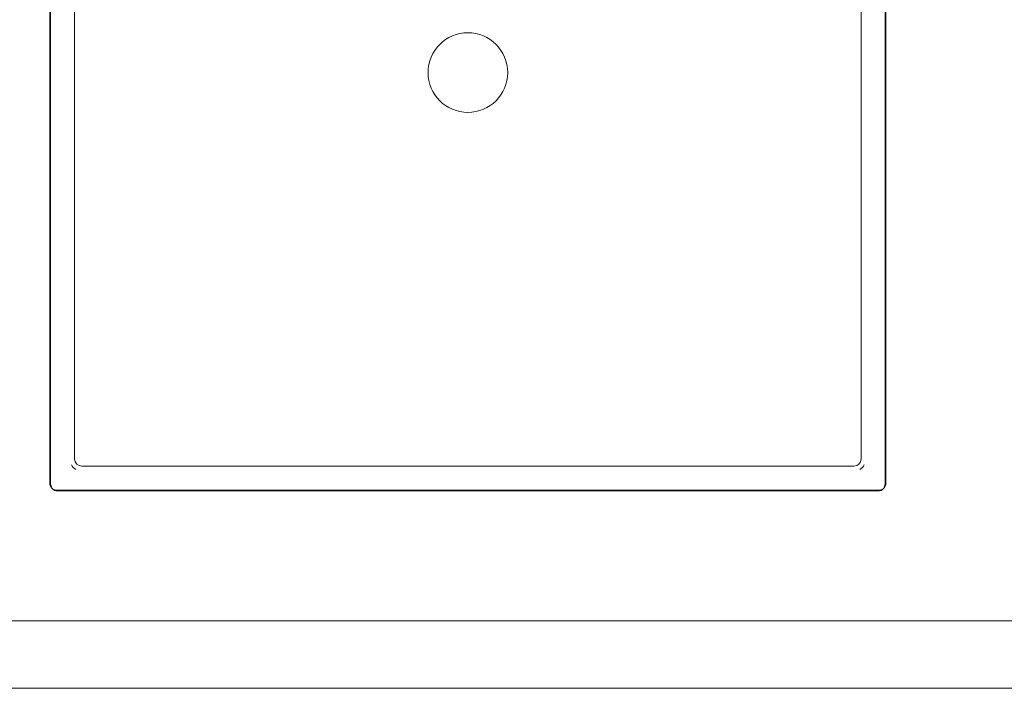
# Model space of a CAD drawing. Header units: millimetres. Extents: x -281 to 121694, y -16481 to 65128.
# Tile 101 of 256: x 14816 to 15224, y 31850 to 32127. Entities that reach past the tile are written whole.
import ezdxf

# ---------------------------------------------------------------- set-up
doc = ezdxf.new("R2010")
doc.units = ezdxf.units.MM
for name, color, linetype, lineweight in [('A--L$01A__Algemeen', 7, 'Continuous', 5), ('A--L74__VasteSanitaireVoorz', 1, 'Continuous', 5), ('A--L82__LosseGebruikersInvent', 1, 'Continuous', 5)]:
    doc.layers.add(name, color=color, linetype=linetype, lineweight=lineweight)

# ---------------------------------------------------------------- blocks, each defined once
blk = doc.blocks.new('NLRS_82_FU_UN_spoekbak links_gen_kad - spoelbak dxbxh 900x1200x957-V393-L_80_ 13')
at = {"layer": 'A--L$01A__Algemeen'}
for p, q in [((-73.28, -492.32), (-73.28, -152.32)), ((273.28, -152.32), (273.28, -492.32)), ((270, -495.6), (-70, -495.6)), ((-572, -549.32), (572, -549.32)), ((0, -549.32), (-572, -549.32)), ((0, -549.32), (572, -549.32)), ((-600, -577.32), (600, -577.32))]:
    blk.add_line(p, q, dxfattribs=at)
for centre, start, end in [((-70, -492.32), 180, 270), ((270, -492.32), 270, 0)]:
    blk.add_arc(centre, 3.28, start, end, dxfattribs=at)
at = {"layer": 'A--L74__VasteSanitaireVoorz'}
for p, q in [((-73, -492.32), (-73, -152.32)), ((273, -152.32), (273, -492.32)), ((-63, -162.32), (-63, -482.32)), ((263, -482.32), (263, -162.32)), ((-60, -485.32), (260, -485.32)), ((270, -495.32), (-70, -495.32))]:
    blk.add_line(p, q, dxfattribs=at)
for centre, radius, start, end in [((100, -322.32), 16.5, 0, 180), ((100, -322.32), 16.5, 180, 360), ((-60, -482.32), 5, 210, 240), ((-60, -482.32), 3, 180, 270), ((260, -482.32), 3, 270, 0), ((260, -482.32), 5, 300, 330), ((-70, -492.32), 3, 180, 210), ((270, -492.32), 3, 330, 360), ((-70, -492.32), 3, 240, 270), ((270, -492.32), 3, 270, 300)]:
    blk.add_arc(centre, radius, start, end, dxfattribs=at)

msp = doc.modelspace()

# ---------------------------------------------------------------- block references
at = {"layer": 'A--L82__LosseGebruikersInvent'}
msp.add_blockref('NLRS_82_FU_UN_spoekbak links_gen_kad - spoelbak dxbxh 900x1200x957-V393-L_80_ 13', (14901.75, 32427.32), dxfattribs=at)

doc.saveas('drawing.dxf')
